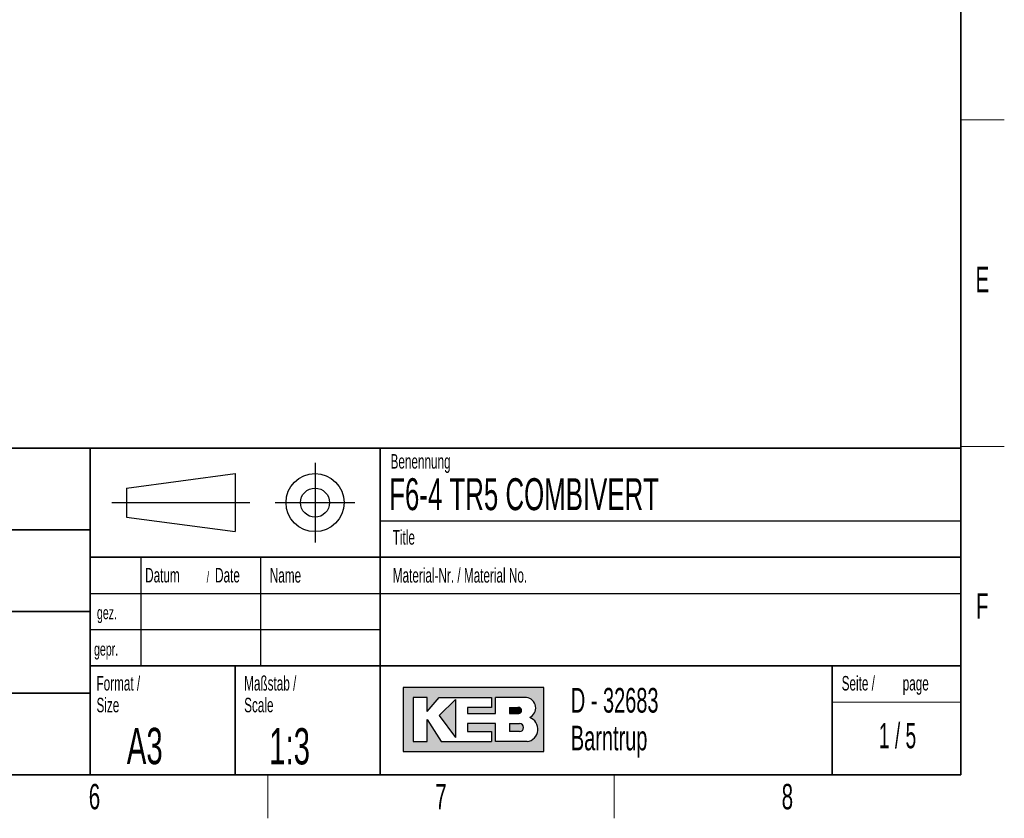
# Model space of a CAD drawing. Header units: millimetres. Extents: x 5 to 418, y 2 to 292.
# Tile 48 of 55: x 278 to 414, y 6 to 116. Entities that reach past the tile are written whole.
import ezdxf

# ---------------------------------------------------------------- set-up
doc = ezdxf.new("R2010")
doc.units = ezdxf.units.MM
doc.layers.add('SLD-0', color=7, linetype='Continuous')
doc.styles.add('SLDTEXTSTYLE0', font='TXT', dxfattribs={"width": 0.605})
doc.styles.add('SLDTEXTSTYLE1', font='TXT', dxfattribs={"width": 0.563})

# ---------------------------------------------------------------- blocks, each defined once
blk = doc.blocks.new('SW_NOTE_0_9')
at = {"layer": 'SLD-0', "color": 0, "char_height": 2, "attachment_point": 1, "style": 'SLDTEXTSTYLE0'}
for s, insert in [('Werkstückkanten/', (0, 2.5781354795)), ('Workpiece edges', (0, -0.4218645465))]:
    blk.add_mtext(s, dxfattribs=dict(at, insert=insert))
blk = doc.blocks.new('SW_NOTE_0_10')
at = {"layer": 'SLD-0', "color": 0, "char_height": 2, "attachment_point": 1, "style": 'SLDTEXTSTYLE0'}
for s, insert in [('Oberflächenangaben /', (0, 2.5781354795)), ('Surface details', (0, -0.4218645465))]:
    blk.add_mtext(s, dxfattribs=dict(at, insert=insert))
blk = doc.blocks.new('SW_NOTE_0_12')
at = {"layer": 'SLD-0', "color": 0, "char_height": 2, "attachment_point": 1, "style": 'SLDTEXTSTYLE0'}
for s, insert in [('Allgemeintoleranz /', (0, 2.5781354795)), ('general tolerance', (0, -0.4218645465))]:
    blk.add_mtext(s, dxfattribs=dict(at, insert=insert))
blk = doc.blocks.new('SW_NOTE_0_13')
at = {"layer": 'SLD-0', "color": 0, "char_height": 2, "attachment_point": 1, "style": 'SLDTEXTSTYLE0'}
for s, insert in [('Format /', (0, 2.5781354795)), ('Size', (0, -0.4218645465))]:
    blk.add_mtext(s, dxfattribs=dict(at, insert=insert))
blk = doc.blocks.new('SW_NOTE_0_14')
at = {"layer": 'SLD-0', "color": 0, "attachment_point": 1, "style": 'SLDTEXTSTYLE0'}
for s, insert, char_height in [('Datum', (0, 2.5781354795), 2), ('/', (8.4829859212, 2.0780460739), 1.5), ('Date', (9.6392361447, 2.5781354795), 2)]:
    blk.add_mtext(s, dxfattribs=dict(at, insert=insert, char_height=char_height))
blk = doc.blocks.new('SW_NOTE_0_15')
at = {"layer": 'SLD-0', "color": 0, "char_height": 2, "attachment_point": 1, "style": 'SLDTEXTSTYLE0'}
for s, insert in [('Maßstab /', (0, 2.5781354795)), ('Scale', (0, -0.4218645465))]:
    blk.add_mtext(s, dxfattribs=dict(at, insert=insert))
blk = doc.blocks.new('SW_NOTE_0_16')
at = {"layer": 'SLD-0', "color": 0, "char_height": 3.4, "attachment_point": 1, "style": 'SLDTEXTSTYLE0'}
for s, insert in [('D - 32683', (0, 4.3828303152)), ('Barntrup', (0, -0.8171696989))]:
    blk.add_mtext(s, dxfattribs=dict(at, insert=insert))
blk = doc.blocks.new('SW_NOTE_0_17')
at = {"layer": 'SLD-0', "color": 0, "char_height": 2, "attachment_point": 1, "style": 'SLDTEXTSTYLE0'}
for s, insert in [('Seite /', (0, 2.5781354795)), ('page', (8.413542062, 2.5784205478))]:
    blk.add_mtext(s, dxfattribs=dict(at, insert=insert))

msp = doc.modelspace()

# ---------------------------------------------------------------- hatches: boundary and pattern name
at = {"linetype": 'Continuous'}
h = msp.add_hatch(color=7, dxfattribs=at)
h.paths.add_polyline_path([(331.1423676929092, 15.18257760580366), (350.5207896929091, 15.18257760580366), (350.5207896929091, 24.04128480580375), (331.1423676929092, 24.04128480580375)], flags=0)
edge = h.paths.add_edge_path(flags=0)
edge.add_arc((347.9991875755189, 18.26988521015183), 1.720915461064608, -81.72003226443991, 70.17096003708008, ccw=False)
edge.add_line((348.2470169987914, 16.56690822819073), (348.2293995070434, 16.56675060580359))
edge.add_line((348.2293995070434, 16.56675060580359), (343.8767592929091, 16.56675060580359))
edge.add_line((343.8767592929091, 16.56675060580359), (343.8767592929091, 19.05826200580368))
edge.add_line((343.8767592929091, 19.05826200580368), (340.0010748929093, 19.05826200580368))
edge.add_line((340.0010748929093, 19.05826200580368), (340.0010748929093, 17.95092360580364))
edge.add_line((340.0010748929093, 17.95092360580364), (343.3230900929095, 17.95092360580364))
edge.add_line((343.3230900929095, 17.95092360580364), (343.3230900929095, 16.56675060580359))
edge.add_line((343.3230900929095, 16.56675060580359), (336.4022250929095, 16.56675060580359))
edge.add_line((336.4022250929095, 16.56675060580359), (334.4643828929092, 19.61193120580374))
edge.add_line((334.4643828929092, 19.61193120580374), (334.4643828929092, 16.56675060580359))
edge.add_line((334.4643828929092, 16.56675060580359), (332.5265406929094, 16.56675060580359))
edge.add_line((332.5265406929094, 16.56675060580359), (332.5265406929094, 22.65711180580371))
edge.add_line((332.5265406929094, 22.65711180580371), (334.4643828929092, 22.65711180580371))
edge.add_line((334.4643828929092, 22.65711180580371), (334.4643828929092, 20.71926960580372))
edge.add_line((334.4643828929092, 20.71926960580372), (336.1253904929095, 22.65711180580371))
edge.add_line((336.1253904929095, 22.65711180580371), (343.3230900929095, 22.65711180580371))
edge.add_line((343.3230900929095, 22.65711180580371), (343.3230900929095, 21.27293880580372))
edge.add_line((343.3230900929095, 21.27293880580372), (340.0010748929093, 21.27293880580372))
edge.add_line((340.0010748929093, 21.27293880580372), (340.0010748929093, 20.44243500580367))
edge.add_line((340.0010748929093, 20.44243500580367), (343.8767592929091, 20.44243500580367))
edge.add_line((343.8767592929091, 20.44243500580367), (343.8767592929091, 22.65711180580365))
edge.add_line((343.8767592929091, 22.65711180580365), (348.1497422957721, 22.65711180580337))
edge.add_line((348.1497422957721, 22.65711180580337), (348.151741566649, 22.65711180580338))
edge.add_line((348.151741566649, 22.65711180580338), (348.1521661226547, 22.65713246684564))
edge.add_arc((347.9523797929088, 21.20834406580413), 1.462498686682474, -64.4589412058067, 82.1484933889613, ccw=False)
msp.add_hatch(color=7, dxfattribs=at).paths.add_polyline_path([(338.3400672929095, 17.12041980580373), (338.3400672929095, 22.38027720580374), (336.1253904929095, 20.16560040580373)], flags=0)
h = msp.add_hatch(color=7, dxfattribs=at)
edge = h.paths.add_edge_path(flags=0)
edge.add_line((345.8146014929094, 20.44243500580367), (346.974194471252, 20.44243500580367))
edge.add_arc((347.0534490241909, 20.85768690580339), 0.4227474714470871, 259.1945394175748, 460.8054605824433)
edge.add_line((346.9741944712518, 21.27293880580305), (345.8146014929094, 21.27293880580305))
edge.add_line((345.8146014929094, 21.27293880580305), (345.8146014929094, 20.44243500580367))
h = msp.add_hatch(color=7, dxfattribs=at)
edge = h.paths.add_edge_path(flags=0)
edge.add_line((345.8146014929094, 17.95092360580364), (347.1991847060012, 17.95092360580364))
edge.add_arc((347.1991847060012, 18.50459280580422), 0.5536692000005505, 270.0000000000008, 450.0000000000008)
edge.add_line((347.1991847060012, 19.05826200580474), (347.1703327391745, 19.05826200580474))
edge.add_line((347.1703327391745, 19.05826200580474), (345.8146014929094, 19.05826200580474))
edge.add_line((345.8146014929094, 19.05826200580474), (345.8146014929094, 17.95092360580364))

# ---------------------------------------------------------------- linework, layer by layer
at = {"layer": 'SLD-0', "lineweight": 35}
for p, q in [((408, 12), (408, 282.5)), ((135, 57), (408, 57)), ((288, 57), (288, 12)), ((328, 57.0000000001), (328, 12)), ((408, 57), (408, 12)), ((259, 45.75), (288, 45.75)), ((408, 42), (288, 42)), ((259, 34.5), (288, 34.5)), ((288, 27), (408, 27)), ((308, 27), (308, 12)), ((390.2572074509, 27), (390.2572074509, 12)), ((259, 23.25), (288, 23.25)), ((26, 12), (408, 12)), ((135, 12), (408, 12))]:
    msp.add_line(p, q, dxfattribs=at)
at = {"layer": 'SLD-0', "lineweight": 18}
for p, q in [((408, 102.25), (414, 102.25)), ((408, 57.25), (414, 57.25)), ((390.2572074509, 22), (408, 22)), ((312.5, 6), (312.5, 12)), ((360.25, 6), (360.25, 12))]:
    msp.add_line(p, q, dxfattribs=at)
at = {"layer": 'SLD-0'}
for p, q in [((319, 55), (319, 44)), ((293, 51.5), (308, 53.5)), ((308, 53.5), (308, 45.5)), ((293, 51.5), (293, 47.5)), ((291, 49.5), (310, 49.5)), ((313.5, 49.5), (324.5, 49.5)), ((293, 47.5), (308, 45.5)), ((328, 47.0000000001), (408, 47.0000000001)), ((295, 42), (295, 27)), ((311.5, 42), (311.5, 27)), ((288, 37), (408, 37)), ((288, 32), (328, 32)), ((348.1497422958, 22.6571118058), (348.1517415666, 22.6571118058)), ((348.1517415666, 22.6571118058), (348.1521661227, 22.6571324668)), ((348.229399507, 16.5667506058), (348.2470169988, 16.5669082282))]:
    msp.add_line(p, q, dxfattribs=at)
at = {"layer": 'SLD-0', "linetype": 'Continuous'}
for p, q in [((350.5207896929, 24.0412848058), (331.1423676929, 24.0412848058)), ((331.1423676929, 24.0412848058), (331.1423676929, 15.1825776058)), ((350.5207896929, 15.1825776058), (350.5207896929, 24.0412848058)), ((334.4643828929, 22.6571118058), (332.5265406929, 22.6571118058)), ((332.5265406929, 22.6571118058), (332.5265406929, 16.5667506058)), ((334.4643828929, 20.7192696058), (336.1253904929, 22.6571118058)), ((334.4643828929, 20.7192696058), (334.4643828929, 22.6571118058)), ((336.1253904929, 22.6571118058), (343.3230900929, 22.6571118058)), ((338.3400672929, 22.3802772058), (336.1253904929, 20.1656004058)), ((338.3400672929, 22.3802772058), (338.3400672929, 17.1204198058)), ((343.3230900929, 22.6571118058), (343.3230900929, 21.2729388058)), ((348.1497422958, 22.6571118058), (343.8767592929, 22.6571118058)), ((343.8767592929, 20.4424350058), (343.8767592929, 22.6571118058)), ((348.1497422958, 22.6571118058), (348.1517415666, 22.6571118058)), ((348.1517415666, 22.6571118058), (348.1521661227, 22.6571324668)), ((340.0010748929, 21.2729388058), (340.0010748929, 20.4424350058)), ((343.3230900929, 21.2729388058), (340.0010748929, 21.2729388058)), ((340.0010748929, 20.4424350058), (343.8767592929, 20.4424350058)), ((345.8146014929, 21.2729388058), (346.9741944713, 21.2729388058)), ((345.8146014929, 21.2729388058), (345.8146014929, 20.4424350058)), ((345.8146014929, 20.4424350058), (346.9741944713, 20.4424350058)), ((334.4643828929, 16.5667506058), (334.4643828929, 19.6119312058)), ((334.4643828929, 19.6119312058), (336.4022250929, 16.5667506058)), ((336.1253904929, 20.1656004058), (338.3400672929, 17.1204198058)), ((340.0010748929, 19.0582620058), (340.0010748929, 17.9509236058)), ((343.8767592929, 19.0582620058), (340.0010748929, 19.0582620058)), ((343.8767592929, 16.5667506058), (343.8767592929, 19.0582620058)), ((345.8146014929, 19.0582620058), (347.199184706, 19.0582620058)), ((345.8146014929, 19.0582620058), (345.8146014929, 17.9509236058)), ((347.1703327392, 19.0582620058), (347.199184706, 19.0582620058)), ((340.0010748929, 17.9509236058), (343.3230900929, 17.9509236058)), ((343.3230900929, 17.9509236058), (343.3230900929, 16.5667506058)), ((347.199184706, 17.9509236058), (345.8146014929, 17.9509236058)), ((332.5265406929, 16.5667506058), (334.4643828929, 16.5667506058)), ((336.4022250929, 16.5667506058), (343.3230900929, 16.5667506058)), ((348.229399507, 16.5667506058), (343.8767592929, 16.5667506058)), ((348.229399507, 16.5667506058), (348.2470169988, 16.5669082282)), ((331.1423676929, 15.1825776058), (350.5207896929, 15.1825776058))]:
    msp.add_line(p, q, dxfattribs=at)
at = {"layer": 'SLD-0'}
for radius in [3.999999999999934, 1.999999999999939]:
    msp.add_circle((319, 49.5), radius, dxfattribs=at)
at = {"layer": 'SLD-0', "linetype": 'Continuous'}
for centre, radius, start, end in [((347.9523797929, 21.2083440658), 1.462498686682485, 295.5410587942, 82.1484933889), ((347.0534490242, 20.8576869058), 0.4227474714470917, 259.1945394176, 100.8054605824), ((347.199184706, 18.5045928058), 0.5536692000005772, 270, 90), ((347.9991875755, 18.2698852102), 1.720915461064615, 278.2799677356, 70.1709600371)]:
    msp.add_arc(centre, radius, start, end, dxfattribs=at)

# ---------------------------------------------------------------- block references
at = {"layer": 'SLD-0'}
for name, p in [('SW_NOTE_0_12', (260.5043854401, 52.9003064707)), ('SW_NOTE_0_14', (295.5861619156, 37.9261102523)), ('SW_NOTE_0_10', (260.5027641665, 30.4450935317)), ('SW_NOTE_0_15', (309.2314641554, 23.0287700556)), ('SW_NOTE_0_13', (288.8790098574, 23.0287702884)), ('SW_NOTE_0_17', (391.5827404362, 23.0329928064)), ('SW_NOTE_0_16', (354.2591907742, 19.5828264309)), ('SW_NOTE_0_9', (260.5090753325, 19.2125013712))]:
    msp.add_blockref(name, p, dxfattribs=at)

# ---------------------------------------------------------------- texts
for s, insert, char_height, attachment_point, style in [('E', (410.9815679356, 82.0010772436), 3.5, 2, 'SLDTEXTSTYLE0'), ('Benennung', (329.4092408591, 56.1865848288), 2, 1, 'SLDTEXTSTYLE0'), ('F6-4 TR5 COMBIVERT', (329.222041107, 52.8643539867), 4.4, 1, 'SLDTEXTSTYLE0'), ('ISO 2768-mK', (260.4940938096, 48.9932287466), 2.5, 1, 'SLDTEXTSTYLE0'), ('Title', (329.7169273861, 45.7051426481), 2, 1, 'SLDTEXTSTYLE0'), ('Name', (312.770034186, 40.4793879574), 2, 1, 'SLDTEXTSTYLE0'), ('Material-Nr. / Material No.', (329.7169273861, 40.4793879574), 2, 1, 'SLDTEXTSTYLE0'), ('F', (410.9536166, 37.0010772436), 3.5, 2, 'SLDTEXTSTYLE0'), ('gez.', (288.9470592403, 35.2328921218), 1.8, 1, 'SLDTEXTSTYLE0'), ('gepr.', (288.5445949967, 30.2118970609), 1.8, 1, 'SLDTEXTSTYLE0'), ('1 / 5', (399.2902874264, 19.1523676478), 3.5, 2, 'SLDTEXTSTYLE1'), ('A3', (293.0566699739, 18.4626222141), 5, 1, 'SLDTEXTSTYLE0'), ('1:3', (312.6833009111, 18.426931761), 5, 1, 'SLDTEXTSTYLE0'), ('6', (288.6027123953, 10.7429955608), 3.5, 2, 'SLDTEXTSTYLE0'), ('7', (336.3527123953, 10.7429955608), 3.5, 2, 'SLDTEXTSTYLE0'), ('8', (384.1027123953, 10.7429955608), 3.5, 2, 'SLDTEXTSTYLE0')]:
    msp.add_mtext(s, dxfattribs=dict(at, insert=insert, char_height=char_height, attachment_point=attachment_point, style=style))

doc.saveas('drawing.dxf')
